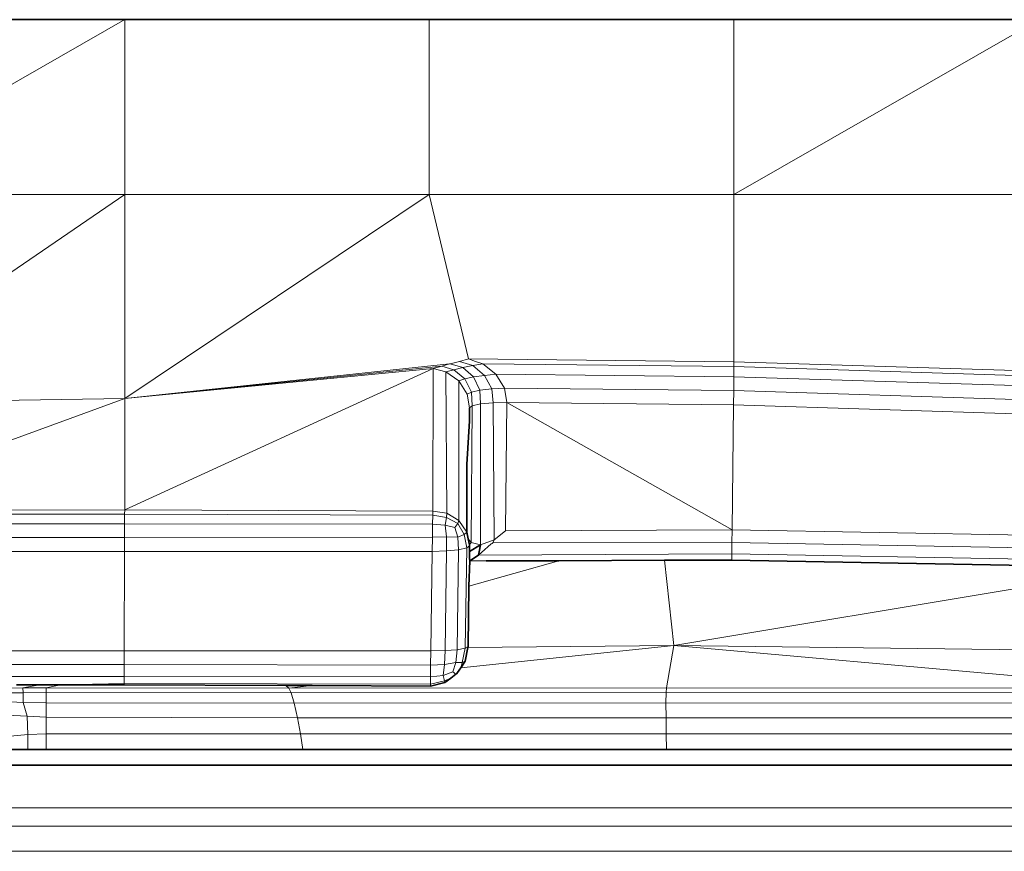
# Model space of a CAD drawing. Header units: inches. Extents: x 1 to 102, y 1 to 36.
# Tile 7 of 59: x 12.44 to 13.62, y 34.61 to 35.61. Entities that reach past the tile are written whole.
import ezdxf

# ---------------------------------------------------------------- set-up
doc = ezdxf.new("R2010")
doc.units = ezdxf.units.IN
doc.header["$MEASUREMENT"] = 0
doc.layers.add('Default', color=7, linetype='Continuous')

msp = doc.modelspace()

# ---------------------------------------------------------------- linework, layer by layer
at = {"layer": 'Default', "color": 251, "lineweight": 0, "true_color": 0x4f4f4f, "transparency": 33554687}
for p, q in [((12.1958, 35.3981), (12.5641, 35.6092)), ((12.1958, 35.6092), (12.5641, 35.6092)), ((12.5641, 35.6092), (12.1958, 35.3981)), ((12.5641, 35.6092), (12.9314, 35.6092)), ((12.5641, 35.3981), (12.5641, 35.6092)), ((12.5641, 35.6092), (12.5641, 35.3981)), ((12.9314, 35.6092), (13.2987, 35.6092)), ((12.9314, 35.3981), (12.9314, 35.6092)), ((12.9314, 35.6092), (12.9314, 35.3981)), ((13.2987, 35.6092), (13.2987, 35.3981)), ((13.2987, 35.3981), (13.667, 35.6092)), ((13.2987, 35.6092), (13.667, 35.6092)), ((13.667, 35.6092), (13.2987, 35.3981)), ((13.2987, 35.3981), (13.2987, 35.6092)), ((12.5641, 35.3981), (12.1958, 35.3981)), ((12.9314, 35.3981), (12.5641, 35.3981)), ((13.2987, 35.3981), (12.9314, 35.3981)), ((13.667, 35.3981), (13.2987, 35.3981)), ((12.967, 35.005), (12.967, 35.1734)), ((12.967, 35.1734), (12.9769, 35.1576)), ((12.967, 35.005), (12.967, 35.1734)), ((12.967, 35.1734), (12.9769, 35.1576)), ((12.9769, 35.1576), (12.98, 35.1411)), ((12.9769, 35.1576), (12.98, 35.1411)), ((12.98, 35.1411), (12.9799, 35.1254)), ((12.98, 35.1411), (12.9799, 35.1254)), ((12.9799, 35.1254), (12.9768, 35.0727)), ((12.9799, 35.1254), (12.9768, 35.0727)), ((12.9768, 35.0727), (12.9768, 34.9911)), ((12.9768, 35.0727), (12.9768, 34.9911)), ((12.9768, 34.9911), (12.967, 35.005)), ((12.9768, 34.9911), (12.967, 35.005)), ((13.2261, 34.8543), (13.7888, 34.948)), ((13.813, 34.8471), (13.2261, 34.8543))]:
    msp.add_line(p, q, dxfattribs=at).dxf.unprotected_set("ltscale", 0)
at = {"layer": 'Default', "color": 7, "lineweight": 35, "ltscale": 5.410699, "transparency": 33554687}
for p, q in [((12.1958, 35.6092), (12.5641, 35.6092)), ((12.9314, 35.6092), (12.5641, 35.6092)), ((13.2987, 35.6092), (12.9314, 35.6092)), ((13.2987, 35.6092), (13.667, 35.6092)), ((12.9799, 35.1254), (12.98, 35.1411)), ((12.9768, 35.0727), (12.9799, 35.1254)), ((12.9768, 34.9911), (12.9768, 35.0727)), ((12.9783, 34.9828), (12.9768, 34.9911)), ((12.9798, 34.9756), (12.9783, 34.9828)), ((12.9798, 34.9743), (12.9798, 34.9756)), ((12.9799, 34.9677), (12.9798, 34.9743)), ((12.9798, 34.9587), (12.9799, 34.9677)), ((12.9933, 34.9757), (12.9799, 34.9677)), ((12.9909, 34.9634), (12.9917, 34.9674)), ((12.9917, 34.9674), (12.9933, 34.9757)), ((12.9792, 34.9258), (12.9801, 34.9562)), ((12.9801, 34.9562), (12.9798, 34.9587)), ((12.9801, 34.9562), (12.9909, 34.9634)), ((13, 34.9562), (13.0876, 34.9565)), ((13.0876, 34.9565), (13.2151, 34.957)), ((13.2151, 34.957), (13.296, 34.9573)), ((13.296, 34.9573), (13.6611, 34.9505)), ((12.9792, 34.9258), (12.9781, 34.853)), ((12.9778, 34.8517), (12.9745, 34.8354)), ((12.9781, 34.853), (12.9778, 34.8517)), ((12.9745, 34.8354), (12.9693, 34.8272)), ((12.9647, 34.8203), (12.9682, 34.8256)), ((12.9682, 34.8256), (12.9693, 34.8272)), ((12.9501, 34.8097), (12.9572, 34.8148)), ((12.9635, 34.8198), (12.9572, 34.8148)), ((12.9647, 34.8203), (12.9635, 34.8198)), ((12.4337, 34.8066), (12.4619, 34.8066)), ((12.4619, 34.8066), (12.487, 34.8066)), ((12.487, 34.8066), (12.5635, 34.8067)), ((12.5635, 34.8067), (12.7582, 34.8059)), ((12.7582, 34.8059), (12.7902, 34.8058)), ((12.7902, 34.8058), (12.9327, 34.8053)), ((12.9327, 34.8053), (12.9501, 34.8097)), ((12.4472, 34.7287), (12.4265, 34.7287)), ((12.4695, 34.7287), (12.4472, 34.7287)), ((12.7789, 34.7287), (12.4695, 34.7287)), ((13.2174, 34.7287), (12.7789, 34.7287)), ((13.8111, 34.7287), (13.2174, 34.7287)), ((22.792, 34.7097), (2.8161, 34.7097))]:
    msp.add_line(p, q, dxfattribs=at)
at = {"layer": 'Default', "color": 7, "lineweight": 15, "ltscale": 5.410699, "transparency": 33554687}
for p, q in [((12.5641, 35.3981), (12.5641, 35.6092)), ((12.9314, 35.6092), (12.9314, 35.3981)), ((13.2987, 35.3981), (13.2987, 35.6092)), ((12.5641, 35.3981), (12.1958, 35.3981)), ((12.5641, 35.1521), (12.5641, 35.3981)), ((12.5641, 35.3981), (12.9314, 35.3981)), ((12.9314, 35.3981), (12.9788, 35.1999)), ((13.2987, 35.3981), (12.9314, 35.3981)), ((13.667, 35.3981), (13.2987, 35.3981)), ((13.2987, 35.1965), (13.2987, 35.3981)), ((12.9557, 35.1939), (12.5641, 35.1521)), ((12.9464, 35.1911), (12.5641, 35.1521)), ((12.9361, 35.1882), (12.9464, 35.1911)), ((12.9464, 35.1911), (12.9557, 35.1939)), ((12.9609, 35.1869), (12.9464, 35.1911)), ((12.9557, 35.1939), (12.9567, 35.1941)), ((12.9567, 35.1941), (12.968, 35.197)), ((12.9567, 35.1941), (12.9717, 35.1894)), ((12.968, 35.197), (12.9788, 35.1999)), ((12.968, 35.197), (12.9837, 35.1918)), ((12.9717, 35.1894), (12.9837, 35.1918)), ((12.9788, 35.1999), (12.9869, 35.197)), ((13.2987, 35.1965), (12.9788, 35.1999)), ((12.9837, 35.1918), (12.996, 35.1939)), ((12.9837, 35.1918), (12.998, 35.18)), ((12.9869, 35.197), (12.996, 35.1939)), ((13.2986, 35.1907), (12.996, 35.1939)), ((12.996, 35.1939), (13.0117, 35.1814)), ((13.2986, 35.1907), (13.2985, 35.1784)), ((13.2986, 35.1907), (13.2987, 35.1965)), ((13.6669, 35.1791), (13.2986, 35.1907)), ((13.667, 35.1849), (13.2987, 35.1965)), ((12.5641, 35.1521), (12.9361, 35.1882)), ((12.9361, 35.1882), (12.9355, 35.0163)), ((12.9361, 35.1882), (12.9514, 35.1842)), ((12.9514, 35.1842), (12.9609, 35.1869)), ((12.967, 35.1734), (12.9514, 35.1842)), ((12.9524, 35.0139), (12.9514, 35.1842)), ((12.9609, 35.1869), (12.9717, 35.1894)), ((12.9742, 35.1758), (12.9609, 35.1869)), ((12.9717, 35.1894), (12.9848, 35.1782)), ((12.9848, 35.1782), (12.998, 35.18)), ((12.998, 35.18), (13.0117, 35.1814)), ((12.998, 35.18), (13.0068, 35.1638)), ((13.0117, 35.1814), (13.0219, 35.1646)), ((13.2985, 35.1784), (13.0117, 35.1814)), ((12.967, 35.1734), (12.9742, 35.1758)), ((12.9769, 35.1576), (12.967, 35.1734)), ((12.967, 35.005), (12.967, 35.1734)), ((12.9742, 35.1758), (12.9848, 35.1782)), ((12.9822, 35.16), (12.9742, 35.1758)), ((12.9925, 35.1622), (12.9848, 35.1782)), ((13.2984, 35.1617), (13.2985, 35.1784)), ((13.2985, 35.1784), (13.6667, 35.1668)), ((12.9822, 35.16), (12.9769, 35.1576)), ((12.98, 35.1411), (12.9769, 35.1576)), ((12.9925, 35.1622), (12.9822, 35.16)), ((12.9832, 35.1435), (12.9822, 35.16)), ((13.0068, 35.1638), (12.9925, 35.1622)), ((12.9933, 35.1457), (12.9925, 35.1622)), ((13.0219, 35.1646), (13.0068, 35.1638)), ((13.0068, 35.1638), (13.0086, 35.147)), ((13.0219, 35.1646), (13.025, 35.1473)), ((13.2984, 35.1617), (13.0219, 35.1646)), ((13.2982, 35.1444), (13.2984, 35.1617)), ((13.6663, 35.1502), (13.2984, 35.1617)), ((12.5641, 35.1521), (12.1958, 35.1465)), ((12.5641, 35.0177), (12.5641, 35.1521)), ((12.98, 35.1411), (12.9832, 35.1435)), ((12.9832, 35.1435), (12.9818, 34.9783)), ((12.9933, 35.1457), (12.9832, 35.1435)), ((13.0086, 35.147), (12.9933, 35.1457)), ((12.9933, 35.1457), (12.9933, 34.9757)), ((13.025, 35.1473), (13.0086, 35.147)), ((13.0086, 35.147), (13.0095, 34.9818)), ((13.0234, 34.9926), (13.025, 35.1473)), ((13.2982, 35.1444), (13.025, 35.1473)), ((13.2965, 34.9938), (13.2982, 35.1444)), ((13.6659, 35.1329), (13.2982, 35.1444)), ((12.5641, 35.0177), (12.1958, 35.0175)), ((12.564, 35.0126), (12.1958, 35.0125)), ((12.564, 35.0126), (12.5641, 35.0177)), ((12.9355, 35.0114), (12.564, 35.0126)), ((12.564, 35.0009), (12.564, 35.0126)), ((12.9355, 35.0163), (12.5641, 35.0177)), ((12.9355, 35.0163), (12.9355, 35.0114)), ((12.9355, 35.0163), (12.9524, 35.0139)), ((12.9521, 35.0086), (12.9524, 35.0139)), ((12.9524, 35.0139), (12.967, 35.005)), ((12.564, 35.0009), (12.1959, 35.0009)), ((12.9353, 35.0004), (12.564, 35.0009)), ((12.564, 34.9846), (12.564, 35.0009)), ((12.9353, 35.0004), (12.9355, 35.0114)), ((12.9355, 35.0114), (12.9521, 35.0086)), ((12.9506, 34.9994), (12.9521, 35.0086)), ((12.9521, 35.0086), (12.9657, 35.0016)), ((12.9622, 34.9966), (12.9657, 35.0016)), ((12.9657, 35.0016), (12.967, 35.005)), ((12.9657, 35.0016), (12.9733, 34.9883)), ((12.967, 35.005), (12.9768, 34.9911)), ((12.9351, 34.9851), (12.9353, 35.0004)), ((12.9353, 35.0004), (12.9506, 34.9994)), ((12.952, 34.9852), (12.9506, 34.9994)), ((12.9506, 34.9994), (12.9622, 34.9966)), ((12.9657, 34.9849), (12.9622, 34.9966)), ((12.9768, 34.9911), (12.9733, 34.9883)), ((13.0234, 34.9926), (13.0095, 34.9818)), ((13.2965, 34.9938), (13.0234, 34.9926)), ((13.2963, 34.9783), (13.2965, 34.9938)), ((13.6623, 34.9873), (13.2965, 34.9938)), ((12.564, 34.9846), (12.1961, 34.9846)), ((12.5639, 34.9678), (12.564, 34.9846)), ((12.9351, 34.9851), (12.564, 34.9846)), ((12.9349, 34.9678), (12.9351, 34.9851)), ((12.952, 34.9852), (12.9351, 34.9851)), ((12.9657, 34.9849), (12.952, 34.9852)), ((12.9521, 34.9683), (12.952, 34.9852)), ((12.9733, 34.9883), (12.9657, 34.9849)), ((12.9667, 34.9698), (12.9657, 34.9849)), ((12.9733, 34.9883), (12.9765, 34.9719)), ((12.9818, 34.9783), (12.9783, 34.9828)), ((12.9798, 34.9756), (12.9818, 34.9783)), ((12.9933, 34.9757), (12.9818, 34.9783)), ((13.0095, 34.9818), (12.9933, 34.9757)), ((12.9945, 34.9664), (13.0061, 34.9768)), ((13.0061, 34.9768), (13.007, 34.9774)), ((13.007, 34.9774), (13.0081, 34.9781)), ((13.0095, 34.9818), (13.0081, 34.9781)), ((13.2963, 34.9783), (13.0081, 34.9781)), ((13.2963, 34.9783), (13.2961, 34.9649)), ((13.6619, 34.9718), (13.2963, 34.9783)), ((12.5639, 34.9678), (12.1963, 34.9678)), ((12.5636, 34.8476), (12.5639, 34.9678)), ((12.5639, 34.9678), (12.9349, 34.9678)), ((12.9349, 34.9678), (12.9332, 34.8476)), ((12.9349, 34.9678), (12.9521, 34.9683)), ((12.9521, 34.9683), (12.9504, 34.848)), ((12.9667, 34.9698), (12.9521, 34.9683)), ((12.9667, 34.9698), (12.965, 34.8492)), ((12.9765, 34.9719), (12.9667, 34.9698)), ((12.9765, 34.9719), (12.9747, 34.8509)), ((12.9798, 34.9743), (12.9765, 34.9719)), ((12.9909, 34.9634), (12.9945, 34.9664)), ((13.2961, 34.9649), (12.9909, 34.9634)), ((13.296, 34.9573), (13.2961, 34.9649)), ((13.2961, 34.9649), (13.6615, 34.9583)), ((13, 34.9562), (12.9801, 34.9562)), ((13.2261, 34.8543), (13.2151, 34.957)), ((12.5636, 34.8476), (12.1976, 34.8476)), ((12.5635, 34.8313), (12.5636, 34.8476)), ((12.9332, 34.8476), (12.5636, 34.8476)), ((12.9332, 34.8476), (12.9329, 34.8304)), ((12.9504, 34.848), (12.9332, 34.8476)), ((12.9498, 34.8313), (12.9504, 34.848)), ((12.9504, 34.848), (12.965, 34.8492)), ((12.9635, 34.8338), (12.965, 34.8492)), ((12.965, 34.8492), (12.9747, 34.8509)), ((12.9747, 34.8509), (12.9712, 34.8338)), ((12.9747, 34.8509), (12.9781, 34.853)), ((12.9778, 34.8517), (13.2261, 34.8543)), ((13.2261, 34.8543), (13.2173, 34.8032)), ((13.813, 34.8471), (13.2261, 34.8543)), ((12.9712, 34.8338), (12.9745, 34.8354)), ((12.5635, 34.8313), (12.1978, 34.8312)), ((12.9329, 34.8304), (12.5635, 34.8313)), ((12.5635, 34.817), (12.5635, 34.8313)), ((12.9328, 34.8165), (12.9329, 34.8304)), ((12.9329, 34.8304), (12.9498, 34.8313)), ((12.9481, 34.818), (12.9498, 34.8313)), ((12.9498, 34.8313), (12.9635, 34.8338)), ((12.9598, 34.8223), (12.9635, 34.8338)), ((12.9635, 34.8338), (12.9712, 34.8338)), ((12.9712, 34.8338), (12.9693, 34.8272)), ((12.5635, 34.817), (12.1979, 34.8169)), ((12.5634, 34.8084), (12.5635, 34.817)), ((12.9328, 34.8165), (12.5635, 34.817)), ((12.9327, 34.8077), (12.9328, 34.8165)), ((12.9497, 34.8115), (12.9327, 34.8077)), ((12.9328, 34.8165), (12.9481, 34.818)), ((12.9481, 34.818), (12.9598, 34.8223)), ((12.9497, 34.8115), (12.9481, 34.818)), ((12.9572, 34.8148), (12.9497, 34.8115)), ((12.9501, 34.8097), (12.9497, 34.8115)), ((12.9635, 34.8198), (12.9598, 34.8223)), ((12.4082, 34.8027), (12.4413, 34.8031)), ((12.4413, 34.8031), (12.4619, 34.8066)), ((12.4413, 34.8031), (12.4695, 34.8033)), ((12.4413, 34.8031), (12.4416, 34.7971)), ((12.4695, 34.8033), (12.487, 34.8066)), ((12.762, 34.8027), (12.4695, 34.8033)), ((12.4695, 34.8033), (12.4695, 34.7974)), ((12.5634, 34.8084), (12.487, 34.8066)), ((12.9327, 34.8077), (12.5634, 34.8084)), ((12.5635, 34.8067), (12.5634, 34.8084)), ((12.7582, 34.8059), (12.762, 34.8027)), ((13.2173, 34.8032), (12.762, 34.8027)), ((12.762, 34.8027), (12.7648, 34.7973)), ((12.9327, 34.8053), (12.9327, 34.8077)), ((13.217, 34.7977), (13.2173, 34.8032)), ((13.8091, 34.8025), (13.2173, 34.8032)), ((12.4088, 34.7973), (12.4416, 34.7971)), ((12.4415, 34.7855), (12.4088, 34.7871)), ((12.4416, 34.7971), (12.4415, 34.7855)), ((12.4416, 34.7971), (12.4695, 34.7974)), ((12.4695, 34.7974), (12.4694, 34.7849)), ((12.4695, 34.7974), (12.7648, 34.7973)), ((12.7648, 34.7973), (13.217, 34.7977)), ((12.7648, 34.7973), (12.7685, 34.7848)), ((13.2168, 34.7849), (13.217, 34.7977)), ((13.8091, 34.7972), (13.217, 34.7977)), ((12.4415, 34.7855), (12.4464, 34.7689)), ((12.4694, 34.7849), (12.4415, 34.7855)), ((12.4694, 34.7849), (12.4695, 34.7676)), ((12.4694, 34.7849), (12.7685, 34.7848)), ((12.7685, 34.7848), (13.2168, 34.7849)), ((12.7685, 34.7848), (12.7725, 34.7669)), ((13.8093, 34.7847), (13.2168, 34.7849)), ((13.2169, 34.7669), (13.2168, 34.7849)), ((12.4464, 34.7689), (12.4218, 34.77)), ((12.4695, 34.7676), (12.4464, 34.7689)), ((12.4464, 34.7689), (12.4472, 34.7469)), ((12.4695, 34.7476), (12.4695, 34.7676)), ((12.4695, 34.7676), (12.7725, 34.7669)), ((12.7759, 34.7476), (12.7725, 34.7669)), ((12.7725, 34.7669), (13.2169, 34.7669)), ((13.2169, 34.7669), (13.2171, 34.7476)), ((13.8098, 34.7668), (13.2169, 34.7669)), ((12.4472, 34.7469), (12.4265, 34.7449)), ((12.4695, 34.7476), (12.4472, 34.7469)), ((12.4472, 34.7469), (12.4472, 34.7287)), ((12.4695, 34.7287), (12.4695, 34.7476)), ((12.4695, 34.7476), (12.7759, 34.7476)), ((12.7759, 34.7476), (12.7789, 34.7287)), ((12.7759, 34.7476), (13.2171, 34.7476)), ((13.2174, 34.7287), (13.2171, 34.7476)), ((13.2171, 34.7476), (13.8104, 34.7476)), ((24.6511, 34.6586), (1.2115, 34.6586)), ((1.2299, 34.6364), (24.6327, 34.6364)), ((24.6511, 34.606), (1.2115, 34.606))]:
    msp.add_line(p, q, dxfattribs=at)
at = {"layer": 'Default', "color": 251, "lineweight": 0, "true_color": 0x5d5d5d, "transparency": 33554687}
for p, q in [((12.1958, 35.1465), (12.5641, 35.3981)), ((12.5641, 35.3981), (12.9314, 35.3981)), ((12.9314, 35.3981), (12.5641, 35.1521)), ((12.5641, 35.1521), (12.5641, 35.3981)), ((12.5641, 35.3981), (12.5641, 35.1521)), ((12.5641, 35.1521), (12.1958, 35.1465))]:
    msp.add_line(p, q, dxfattribs=at).dxf.unprotected_set("ltscale", 0)
at = {"layer": 'Default', "color": 251, "lineweight": 0, "true_color": 0x5c5c5c, "transparency": 33554687}
for p, q in [((12.1958, 35.3981), (12.5641, 35.3981)), ((12.5641, 35.3981), (12.1958, 35.1465))]:
    msp.add_line(p, q, dxfattribs=at).dxf.unprotected_set("ltscale", 0)
at = {"layer": 'Default', "color": 251, "lineweight": 0, "true_color": 0x5a5a5a, "transparency": 33554687}
for p, q in [((12.5641, 35.1521), (12.9314, 35.3981)), ((12.9314, 35.3981), (13.2987, 35.3981)), ((12.9788, 35.1999), (12.9314, 35.3981)), ((12.9314, 35.3981), (12.9788, 35.1999)), ((13.2987, 35.3981), (13.2987, 35.1965)), ((12.9557, 35.1939), (12.5641, 35.1521)), ((12.9567, 35.1941), (12.9557, 35.1939)), ((12.968, 35.197), (12.9567, 35.1941)), ((12.9788, 35.1999), (12.968, 35.197)), ((13.2987, 35.1965), (12.9788, 35.1999)), ((12.9788, 35.1999), (13.2987, 35.1965)), ((12.9869, 35.197), (12.9788, 35.1999)), ((12.996, 35.1939), (12.9869, 35.197)), ((13.2986, 35.1907), (12.996, 35.1939)), ((13.2987, 35.1965), (13.2986, 35.1907))]:
    msp.add_line(p, q, dxfattribs=at).dxf.unprotected_set("ltscale", 0)
at = {"layer": 'Default', "color": 251, "lineweight": 0, "true_color": 0x595959, "transparency": 33554687}
for p, q in [((13.2987, 35.3981), (13.667, 35.3981)), ((13.2987, 35.1965), (13.2987, 35.3981)), ((13.2986, 35.1907), (13.2987, 35.1965)), ((13.6669, 35.1791), (13.2986, 35.1907)), ((13.667, 35.1849), (13.2987, 35.1965)), ((13.2987, 35.1965), (13.667, 35.1849)), ((12.1979, 34.8169), (12.5635, 34.817)), ((12.5635, 34.817), (12.5634, 34.8084)), ((12.4619, 34.8066), (12.4337, 34.8066)), ((12.487, 34.8066), (12.4619, 34.8066)), ((12.5634, 34.8084), (12.487, 34.8066))]:
    msp.add_line(p, q, dxfattribs=at).dxf.unprotected_set("ltscale", 0)
at = {"layer": 'Default', "color": 8, "lineweight": 0, "true_color": 0x717171, "transparency": 33554687}
for p, q in [((12.996, 35.1939), (13.2986, 35.1907)), ((13.0117, 35.1814), (12.996, 35.1939)), ((13.2985, 35.1784), (13.2986, 35.1907)), ((13.2986, 35.1907), (13.2985, 35.1784)), ((13.2986, 35.1907), (13.6669, 35.1791)), ((13.2985, 35.1784), (13.0117, 35.1814)), ((13.6667, 35.1668), (13.2985, 35.1784))]:
    msp.add_line(p, q, dxfattribs=at).dxf.unprotected_set("ltscale", 0)
at = {"layer": 'Default', "color": 251, "lineweight": 0, "true_color": 0x535353, "transparency": 33554687}
for p, q in [((12.5641, 35.1521), (12.9361, 35.1882)), ((12.9361, 35.1882), (12.5641, 35.0177)), ((12.1958, 35.1465), (12.5641, 35.1521)), ((12.5641, 35.1521), (12.1958, 35.0175)), ((12.1958, 35.0175), (12.5641, 35.1521)), ((12.5641, 35.1521), (12.5641, 35.0177)), ((12.5641, 35.0177), (12.5641, 35.1521)), ((12.1958, 35.0175), (12.5641, 35.0177)), ((12.5641, 35.0177), (12.1958, 35.0175)), ((12.564, 35.0126), (12.1958, 35.0125)), ((12.5641, 35.0177), (12.564, 35.0126)), ((12.965, 34.8492), (12.9667, 34.9698)), ((12.9667, 34.9698), (12.9765, 34.9719)), ((12.9765, 34.9719), (12.9747, 34.8509)), ((12.9909, 34.9634), (13.2961, 34.9649)), ((13.296, 34.9573), (13.2961, 34.9649)), ((13.2961, 34.9649), (13.296, 34.9573)), ((13.2961, 34.9649), (13.6615, 34.9583)), ((12.9792, 34.9258), (13.0876, 34.9565)), ((12.9801, 34.9562), (12.9909, 34.9634)), ((13, 34.9562), (12.9801, 34.9562)), ((13.0876, 34.9565), (13, 34.9562)), ((13.0876, 34.9565), (13.2151, 34.957)), ((13.2151, 34.957), (13.0876, 34.9565)), ((13.2151, 34.957), (13.296, 34.9573)), ((13.296, 34.9573), (13.2151, 34.957)), ((13.2261, 34.8543), (13.2151, 34.957)), ((13.2151, 34.957), (13.2261, 34.8543)), ((13.6611, 34.9505), (13.296, 34.9573)), ((13.296, 34.9573), (13.6611, 34.9505)), ((13.7888, 34.948), (13.2261, 34.8543)), ((12.9781, 34.853), (12.9792, 34.9258)), ((12.9747, 34.8509), (12.965, 34.8492)), ((12.9693, 34.8272), (13.2261, 34.8543)), ((13.2261, 34.8543), (12.9693, 34.8272)), ((12.9745, 34.8354), (12.9778, 34.8517)), ((13.2261, 34.8543), (12.9778, 34.8517)), ((12.9778, 34.8517), (13.2261, 34.8543)), ((12.9778, 34.8517), (12.9781, 34.853)), ((13.2173, 34.8032), (13.2261, 34.8543)), ((13.2261, 34.8543), (13.2173, 34.8032)), ((13.2261, 34.8543), (13.8091, 34.8025)), ((12.9693, 34.8272), (12.9745, 34.8354)), ((12.9647, 34.8203), (12.9682, 34.8256)), ((12.9682, 34.8256), (12.9693, 34.8272)), ((12.9501, 34.8097), (12.9572, 34.8148)), ((12.9572, 34.8148), (12.9635, 34.8198)), ((12.9635, 34.8198), (12.9647, 34.8203)), ((12.762, 34.8027), (12.7902, 34.8058)), ((13.2173, 34.8032), (12.762, 34.8027)), ((12.762, 34.8027), (13.2173, 34.8032)), ((12.7648, 34.7973), (12.762, 34.8027)), ((12.7902, 34.8058), (12.9327, 34.8053)), ((12.9327, 34.8053), (12.9501, 34.8097)), ((13.2173, 34.8032), (13.217, 34.7977)), ((13.8091, 34.8025), (13.2173, 34.8032)), ((13.217, 34.7977), (12.7648, 34.7973))]:
    msp.add_line(p, q, dxfattribs=at).dxf.unprotected_set("ltscale", 0)
at = {"layer": 'Default', "color": 251, "lineweight": 0, "true_color": 0x575757, "transparency": 33554687}
for p, q in [((12.5641, 35.0177), (12.9361, 35.1882)), ((12.9361, 35.1882), (12.9355, 35.0163)), ((12.9524, 35.0139), (12.9514, 35.1842)), ((12.9514, 35.1842), (12.967, 35.1734)), ((12.967, 35.1734), (12.967, 35.005)), ((12.564, 35.0126), (12.5641, 35.0177)), ((12.9355, 35.0114), (12.564, 35.0126)), ((12.5641, 35.0177), (12.9355, 35.0163)), ((12.9355, 35.0163), (12.5641, 35.0177)), ((12.9355, 35.0163), (12.9355, 35.0114)), ((12.967, 35.005), (12.9524, 35.0139))]:
    msp.add_line(p, q, dxfattribs=at).dxf.unprotected_set("ltscale", 0)
at = {"layer": 'Default', "color": 252, "lineweight": 0, "true_color": 0x8c8c8c, "transparency": 33554687}
for p, q in [((12.9355, 35.0163), (12.9361, 35.1882)), ((12.9361, 35.1882), (12.9514, 35.1842)), ((12.9514, 35.1842), (12.9524, 35.0139)), ((13.0219, 35.1646), (13.0117, 35.1814)), ((13.0117, 35.1814), (13.2985, 35.1784)), ((13.2985, 35.1784), (13.2984, 35.1617)), ((13.2984, 35.1617), (13.0219, 35.1646)), ((12.9818, 34.9783), (12.9832, 35.1435)), ((12.9832, 35.1435), (12.9933, 35.1457)), ((12.9933, 35.1457), (13.0086, 35.147)), ((12.9933, 35.1457), (12.9933, 34.9757)), ((12.9933, 34.9757), (12.9933, 35.1457)), ((13.0086, 35.147), (13.025, 35.1473)), ((13.0095, 34.9818), (13.0086, 35.147)), ((13.0086, 35.147), (13.0095, 34.9818)), ((13.025, 35.1473), (13.0234, 34.9926)), ((12.9524, 35.0139), (12.9355, 35.0163)), ((13.0234, 34.9926), (13.0095, 34.9818)), ((12.9933, 34.9757), (12.9818, 34.9783)), ((13.0095, 34.9818), (12.9933, 34.9757))]:
    msp.add_line(p, q, dxfattribs=at).dxf.unprotected_set("ltscale", 0)
at = {"layer": 'Default', "color": 252, "lineweight": 0, "true_color": 0x8b8b8b, "transparency": 33554687}
for p, q in [((13.2984, 35.1617), (13.2985, 35.1784)), ((13.2985, 35.1784), (13.6667, 35.1668)), ((13.6663, 35.1502), (13.2984, 35.1617)), ((13.0095, 34.9818), (13.0234, 34.9926)), ((13.0234, 34.9926), (13.2965, 34.9938)), ((13.2965, 34.9938), (13.2963, 34.9783)), ((13.0081, 34.9781), (13.0095, 34.9818)), ((13.2963, 34.9783), (13.0081, 34.9781))]:
    msp.add_line(p, q, dxfattribs=at).dxf.unprotected_set("ltscale", 0)
at = {"layer": 'Default', "color": 9, "lineweight": 0, "true_color": 0xcbcbcb, "transparency": 33554687}
for p, q in [((13.025, 35.1473), (13.0219, 35.1646)), ((13.0219, 35.1646), (13.2984, 35.1617)), ((13.2982, 35.1444), (13.2984, 35.1617)), ((13.2984, 35.1617), (13.2982, 35.1444)), ((13.2984, 35.1617), (13.6663, 35.1502)), ((13.0234, 34.9926), (13.025, 35.1473)), ((13.2965, 34.9938), (13.025, 35.1473)), ((13.025, 35.1473), (13.2982, 35.1444)), ((13.2982, 35.1444), (13.025, 35.1473)), ((13.025, 35.1473), (13.2965, 34.9938)), ((13.2965, 34.9938), (13.2982, 35.1444)), ((13.2982, 35.1444), (13.2965, 34.9938)), ((13.2982, 35.1444), (13.6659, 35.1329)), ((13.6659, 35.1329), (13.2982, 35.1444)), ((13.2965, 34.9938), (13.0234, 34.9926)), ((13.6623, 34.9873), (13.2965, 34.9938)), ((12.5639, 34.9678), (12.564, 34.9846)), ((12.564, 34.9846), (12.9351, 34.9851)), ((12.9351, 34.9851), (12.9349, 34.9678)), ((12.1963, 34.9678), (12.5639, 34.9678)), ((12.5636, 34.8476), (12.5639, 34.9678)), ((12.5639, 34.9678), (12.5636, 34.8476)), ((12.5639, 34.9678), (12.9349, 34.9678)), ((12.9349, 34.9678), (12.5639, 34.9678)), ((12.9349, 34.9678), (12.9332, 34.8476)), ((12.5636, 34.8476), (12.1976, 34.8476)), ((12.9332, 34.8476), (12.5636, 34.8476)), ((12.4695, 34.7287), (12.4695, 34.7476)), ((12.4695, 34.7476), (12.7759, 34.7476)), ((12.7789, 34.7287), (12.7759, 34.7476)), ((12.7759, 34.7476), (13.2171, 34.7476)), ((12.7759, 34.7476), (12.7789, 34.7287)), ((13.2174, 34.7287), (13.2171, 34.7476)), ((13.2171, 34.7476), (13.8104, 34.7476)), ((13.2171, 34.7476), (13.2174, 34.7287)), ((12.7789, 34.7287), (12.4695, 34.7287)), ((13.2174, 34.7287), (12.7789, 34.7287)), ((13.8111, 34.7287), (13.2174, 34.7287)), ((2.8161, 34.7097), (22.792, 34.7097)), ((24.6511, 34.6586), (1.2115, 34.6586)), ((1.2115, 34.606), (24.6511, 34.606))]:
    msp.add_line(p, q, dxfattribs=at).dxf.unprotected_set("ltscale", 0)
at = {"layer": 'Default', "color": 49, "lineweight": 0, "true_color": 0x474747, "transparency": 33554687}
for p, q in [((12.98, 35.1411), (12.9832, 35.1435)), ((12.98, 35.1411), (12.9832, 35.1435)), ((12.9832, 35.1435), (12.9818, 34.9783)), ((12.9832, 35.1435), (12.9818, 34.9783)), ((12.9799, 35.1254), (12.98, 35.1411)), ((12.9799, 35.1254), (12.98, 35.1411)), ((12.9768, 35.0727), (12.9799, 35.1254)), ((12.9768, 35.0727), (12.9799, 35.1254)), ((12.9768, 34.9911), (12.9768, 35.0727)), ((12.9768, 34.9911), (12.9768, 35.0727)), ((12.9783, 34.9828), (12.9768, 34.9911)), ((12.9783, 34.9828), (12.9768, 34.9911)), ((12.9818, 34.9783), (12.9783, 34.9828)), ((12.9818, 34.9783), (12.9783, 34.9828))]:
    msp.add_line(p, q, dxfattribs=at).dxf.unprotected_set("ltscale", 0)
at = {"layer": 'Default', "color": 252, "lineweight": 0, "true_color": 0x909090, "transparency": 33554687}
for p, q in [((12.1958, 35.0125), (12.564, 35.0126)), ((12.564, 35.0126), (12.564, 35.0009)), ((12.564, 35.0009), (12.1959, 35.0009)), ((12.1959, 35.0009), (12.564, 35.0009)), ((12.564, 35.0009), (12.564, 34.9846)), ((12.1961, 34.9846), (12.564, 34.9846)), ((12.564, 34.9846), (12.1961, 34.9846)), ((12.564, 34.9846), (12.5639, 34.9678)), ((12.5639, 34.9678), (12.1963, 34.9678))]:
    msp.add_line(p, q, dxfattribs=at).dxf.unprotected_set("ltscale", 0)
at = {"layer": 'Default', "color": 252, "lineweight": 0, "true_color": 0x929292, "transparency": 33554687}
for p, q in [((12.564, 35.0126), (12.9355, 35.0114)), ((12.564, 35.0009), (12.564, 35.0126)), ((12.9353, 35.0004), (12.564, 35.0009)), ((12.564, 34.9846), (12.564, 35.0009)), ((12.564, 35.0009), (12.9353, 35.0004)), ((12.9355, 35.0114), (12.9353, 35.0004)), ((12.9353, 35.0004), (12.9351, 34.9851)), ((12.9351, 34.9851), (12.564, 34.9846))]:
    msp.add_line(p, q, dxfattribs=at).dxf.unprotected_set("ltscale", 0)
at = {"layer": 'Default', "color": 252, "lineweight": 0, "true_color": 0x8a8a8a, "transparency": 33554687}
for p, q in [((13.2963, 34.9783), (13.2965, 34.9938)), ((13.2965, 34.9938), (13.6623, 34.9873)), ((13.6619, 34.9718), (13.2963, 34.9783))]:
    msp.add_line(p, q, dxfattribs=at).dxf.unprotected_set("ltscale", 0)
at = {"layer": 'Default', "color": 8, "lineweight": 0, "true_color": 0x7c7c7c, "transparency": 33554687}
for p, q in [((12.9945, 34.9664), (13.0061, 34.9768)), ((13.0061, 34.9768), (13.007, 34.9774)), ((13.007, 34.9774), (13.0081, 34.9781)), ((13.0081, 34.9781), (13.2963, 34.9783)), ((13.2963, 34.9783), (13.2961, 34.9649)), ((12.9909, 34.9634), (12.9945, 34.9664)), ((13.2961, 34.9649), (12.9909, 34.9634))]:
    msp.add_line(p, q, dxfattribs=at).dxf.unprotected_set("ltscale", 0)
at = {"layer": 'Default', "color": 9, "lineweight": 0, "true_color": 0xc6c6c6, "transparency": 33554687}
for p, q in [((13.2961, 34.9649), (13.2963, 34.9783)), ((13.2963, 34.9783), (13.6619, 34.9718)), ((13.6615, 34.9583), (13.2961, 34.9649))]:
    msp.add_line(p, q, dxfattribs=at).dxf.unprotected_set("ltscale", 0)
at = {"layer": 'Default', "color": 9, "lineweight": 0, "true_color": 0xc8c8c8, "transparency": 33554687}
for p, q in [((12.9332, 34.8476), (12.9349, 34.9678)), ((12.9349, 34.9678), (12.9521, 34.9683)), ((12.9521, 34.9683), (12.9504, 34.848)), ((12.9504, 34.848), (12.9332, 34.8476))]:
    msp.add_line(p, q, dxfattribs=at).dxf.unprotected_set("ltscale", 0)
at = {"layer": 'Default', "color": 252, "lineweight": 0, "true_color": 0x8f8f8f, "transparency": 33554687}
for p, q in [((12.9504, 34.848), (12.9521, 34.9683)), ((12.9521, 34.9683), (12.9667, 34.9698)), ((12.9667, 34.9698), (12.965, 34.8492)), ((12.965, 34.8492), (12.9504, 34.848))]:
    msp.add_line(p, q, dxfattribs=at).dxf.unprotected_set("ltscale", 0)
at = {"layer": 'Default', "color": 251, "lineweight": 0, "true_color": 0x5e5e5e, "transparency": 33554687}
for p, q in [((12.9747, 34.8509), (12.9765, 34.9719)), ((12.9765, 34.9719), (12.9798, 34.9743)), ((12.9798, 34.9743), (12.9799, 34.9677)), ((12.9799, 34.9677), (12.9798, 34.9587)), ((12.9801, 34.9562), (12.9792, 34.9258)), ((12.9798, 34.9587), (12.9801, 34.9562)), ((12.9792, 34.9258), (12.9781, 34.853)), ((12.9781, 34.853), (12.9747, 34.8509))]:
    msp.add_line(p, q, dxfattribs=at).dxf.unprotected_set("ltscale", 0)
at = {"layer": 'Default', "color": 251, "lineweight": 0, "true_color": 0x505050, "transparency": 33554687}
for p, q in [((13.0876, 34.9565), (12.9792, 34.9258)), ((12.9792, 34.9258), (12.9801, 34.9562)), ((12.9801, 34.9562), (13, 34.9562)), ((13, 34.9562), (13.0876, 34.9565))]:
    msp.add_line(p, q, dxfattribs=at).dxf.unprotected_set("ltscale", 0)
at = {"layer": 'Default', "color": 8, "lineweight": 0, "true_color": 0x767676, "transparency": 33554687}
for p, q in [((12.1976, 34.8476), (12.5636, 34.8476)), ((12.5636, 34.8476), (12.5635, 34.8313)), ((12.5635, 34.8313), (12.1978, 34.8312))]:
    msp.add_line(p, q, dxfattribs=at).dxf.unprotected_set("ltscale", 0)
at = {"layer": 'Default', "color": 8, "lineweight": 0, "true_color": 0x777777, "transparency": 33554687}
for p, q in [((12.5635, 34.8313), (12.5636, 34.8476)), ((12.5636, 34.8476), (12.9332, 34.8476)), ((12.9332, 34.8476), (12.9329, 34.8304)), ((12.9329, 34.8304), (12.5635, 34.8313))]:
    msp.add_line(p, q, dxfattribs=at).dxf.unprotected_set("ltscale", 0)
at = {"layer": 'Default', "color": 251, "lineweight": 0, "true_color": 0x515151, "transparency": 33554687}
for p, q in [((13.8091, 34.8025), (13.2261, 34.8543)), ((13.2261, 34.8543), (13.813, 34.8471))]:
    msp.add_line(p, q, dxfattribs=at).dxf.unprotected_set("ltscale", 0)
at = {"layer": 'Default', "color": 9, "lineweight": 0, "true_color": 0xc5c5c5, "transparency": 33554687}
for p, q in [((12.1978, 34.8312), (12.5635, 34.8313)), ((12.5635, 34.8313), (12.9329, 34.8304)), ((12.5635, 34.817), (12.5635, 34.8313)), ((12.5635, 34.8313), (12.5635, 34.817)), ((12.9329, 34.8304), (12.9328, 34.8165)), ((12.5635, 34.817), (12.1979, 34.8169)), ((12.9328, 34.8165), (12.5635, 34.817))]:
    msp.add_line(p, q, dxfattribs=at).dxf.unprotected_set("ltscale", 0)
at = {"layer": 'Default', "color": 251, "lineweight": 0, "true_color": 0x6a6a6a, "transparency": 33554687}
for p, q in [((12.5634, 34.8084), (12.5635, 34.817)), ((12.5635, 34.817), (12.9328, 34.8165)), ((12.9328, 34.8165), (12.9327, 34.8077)), ((12.9327, 34.8077), (12.5634, 34.8084)), ((12.4694, 34.7849), (12.4695, 34.7974)), ((12.4695, 34.7974), (12.7648, 34.7973)), ((12.7648, 34.7973), (12.7685, 34.7848)), ((12.7685, 34.7848), (12.4694, 34.7849))]:
    msp.add_line(p, q, dxfattribs=at).dxf.unprotected_set("ltscale", 0)
at = {"layer": 'Default', "color": 253, "lineweight": 0, "transparency": 33554687}
for p, q in [((12.4695, 34.8033), (12.487, 34.8066)), ((12.762, 34.8027), (12.4695, 34.8033)), ((12.487, 34.8066), (12.5635, 34.8067)), ((12.5635, 34.8067), (12.7582, 34.8059)), ((12.7582, 34.8059), (12.762, 34.8027))]:
    msp.add_line(p, q, dxfattribs=at).dxf.unprotected_set("ltscale", 0)
at = {"layer": 'Default', "color": 252, "lineweight": 0, "transparency": 33554687}
for p, q in [((12.4695, 34.8033), (12.762, 34.8027)), ((12.4695, 34.7974), (12.4695, 34.8033)), ((12.762, 34.8027), (12.7648, 34.7973)), ((12.7648, 34.7973), (12.4695, 34.7974))]:
    msp.add_line(p, q, dxfattribs=at).dxf.unprotected_set("ltscale", 0)
at = {"layer": 'Default', "color": 252, "lineweight": 0, "true_color": 0x969696, "transparency": 33554687}
for p, q in [((13.217, 34.7977), (13.2173, 34.8032)), ((13.2173, 34.8032), (13.8091, 34.8025)), ((13.8091, 34.7972), (13.217, 34.7977))]:
    msp.add_line(p, q, dxfattribs=at).dxf.unprotected_set("ltscale", 0)
at = {"layer": 'Default', "color": 9, "lineweight": 0, "true_color": 0xb8b8b8, "transparency": 33554687}
for p, q in [((12.7648, 34.7973), (13.217, 34.7977)), ((12.7685, 34.7848), (12.7648, 34.7973)), ((13.217, 34.7977), (13.2168, 34.7849)), ((12.4695, 34.7676), (12.4694, 34.7849)), ((12.4694, 34.7849), (12.7685, 34.7848)), ((12.7685, 34.7848), (13.2168, 34.7849)), ((13.2168, 34.7849), (12.7685, 34.7848)), ((12.7725, 34.7669), (12.7685, 34.7848)), ((12.7685, 34.7848), (12.7725, 34.7669)), ((13.2168, 34.7849), (13.2169, 34.7669)), ((13.2168, 34.7849), (13.8093, 34.7847)), ((13.2169, 34.7669), (13.2168, 34.7849)), ((12.7725, 34.7669), (12.4695, 34.7676)), ((13.2169, 34.7669), (12.7725, 34.7669)), ((13.8098, 34.7668), (13.2169, 34.7669))]:
    msp.add_line(p, q, dxfattribs=at).dxf.unprotected_set("ltscale", 0)
at = {"layer": 'Default', "color": 251, "lineweight": 0, "true_color": 0x696969, "transparency": 33554687}
for p, q in [((13.2168, 34.7849), (13.217, 34.7977)), ((13.217, 34.7977), (13.8091, 34.7972)), ((13.8093, 34.7847), (13.2168, 34.7849))]:
    msp.add_line(p, q, dxfattribs=at).dxf.unprotected_set("ltscale", 0)
at = {"layer": 'Default', "color": 9, "lineweight": 0, "true_color": 0xc9c9c9, "transparency": 33554687}
for p, q in [((12.4695, 34.7476), (12.4695, 34.7676)), ((12.4695, 34.7676), (12.7725, 34.7669)), ((12.7725, 34.7669), (12.7759, 34.7476)), ((12.7759, 34.7476), (12.7725, 34.7669)), ((12.7725, 34.7669), (13.2169, 34.7669)), ((13.2171, 34.7476), (13.2169, 34.7669)), ((13.2169, 34.7669), (13.8098, 34.7668)), ((13.2169, 34.7669), (13.2171, 34.7476)), ((12.7759, 34.7476), (12.4695, 34.7476)), ((13.2171, 34.7476), (12.7759, 34.7476)), ((13.8104, 34.7476), (13.2171, 34.7476))]:
    msp.add_line(p, q, dxfattribs=at).dxf.unprotected_set("ltscale", 0)
at = {"layer": 'Default', "color": 254, "lineweight": 0, "true_color": 0xcccccc, "transparency": 33554687}
for p, q in [((12.4265, 34.7287), (12.4472, 34.7287)), ((12.4472, 34.7287), (12.4695, 34.7287)), ((12.4695, 34.7287), (12.7789, 34.7287)), ((12.7789, 34.7287), (13.2174, 34.7287)), ((13.2174, 34.7287), (13.8111, 34.7287)), ((22.792, 34.7097), (2.8161, 34.7097))]:
    msp.add_line(p, q, dxfattribs=at).dxf.unprotected_set("ltscale", 0)
at = {"layer": 'Default', "color": 253, "lineweight": 0, "true_color": 0xa9a9a9, "transparency": 33554687}
for p, q in [((1.2115, 34.6586), (24.6511, 34.6586)), ((24.6327, 34.6364), (1.2299, 34.6364))]:
    msp.add_line(p, q, dxfattribs=at).dxf.unprotected_set("ltscale", 0)
at = {"layer": 'Default', "color": 9, "lineweight": 0, "true_color": 0xbababa, "transparency": 33554687}
for p, q in [((1.2299, 34.6364), (24.6327, 34.6364)), ((24.6511, 34.606), (1.2115, 34.606))]:
    msp.add_line(p, q, dxfattribs=at).dxf.unprotected_set("ltscale", 0)

doc.saveas('drawing.dxf')
